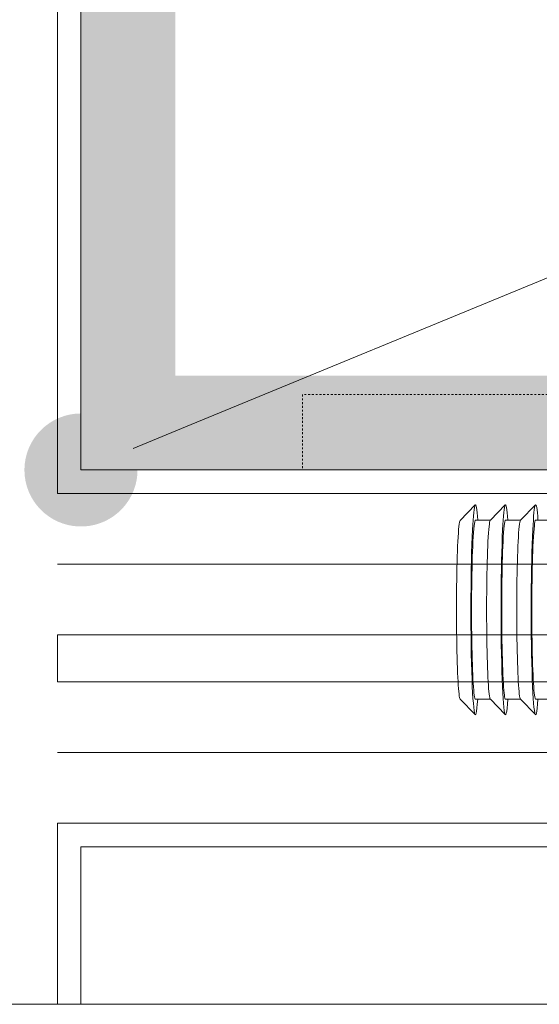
# Model space of a CAD drawing. Header units: millimetres. Extents: x -6792 to 22441, y -13430 to 4653.
# Tile 37 of 256: x -4295 to -4268, y -10145 to -10093. Entities that reach past the tile are written whole.
import ezdxf
from ezdxf import colors
from ezdxf.entities.mleader import LeaderData, LeaderLine
from ezdxf.math import Vec2, Vec3

# ---------------------------------------------------------------- set-up
doc = ezdxf.new("R2010")
doc.units = ezdxf.units.MM
doc.linetypes.add('DASHED2', pattern=[0.375, 0.25, -0.125])
for name, color, linetype, lineweight in [('_A_KOLORYSTYKA ŚCIAN', 40, 'Continuous', 5), ('_A_OPIS', 253, 'Continuous', 9), ('_A_WIDOK_URZĄDZENIA NA DACHU', 163, 'Continuous', 13), ('_A_ŚCIANY WEWNĘTRZNE', 7, 'Continuous', 13), ('MEBLE PKN', 150, 'Continuous', 20)]:
    doc.layers.add(name, color=color, linetype=linetype, lineweight=lineweight)
doc.layers.add('_A_OCIEPLENIE_WNĘTRZA', color=7, linetype='BATTING', lineweight=0, true_color=0x595959)
doc.layers.add('Wyposazenie Wew - Urzadzenia Sanitarne', color=6, linetype='Continuous')
doc.styles.get("Standard").update_dxf_attribs({"font": 'arial.ttf'})
doc.linetypes.add('BATTING', pattern='A,0.0001,-0.1,[134,ltypeshp.shx,S=0.1,R=0,X=-0.1,Y=0],-0.2,[134,ltypeshp.shx,S=0.1,R=180,X=0.1,Y=0],-0.1', length=0.4001)

# ---------------------------------------------------------------- blocks, each defined once
blk = doc.blocks.new('*U47')
blk.add_lwpolyline([(69.75, 0), (-70.25, 0), (-70.25, -75), (69.75, -75)], close=True)
at = {"color": 253, "linetype": 'DASHED2', "ltscale": 0.1, "true_color": 0x9e9e9e}
blk.add_lwpolyline([(-58, -4), (58, -4), (58, 0), (-58, 0)], close=True, dxfattribs=at)
blk = doc.blocks.new('zw$47C3')
at = {"lineweight": 0}
for points in [[(0.00193, 0.17326), (0.00991, 0.18145)], [(0.01001, 0.17331), (0.01796, 0.17331), (0.02589, 0.18145)], [(0.026, 0.17331), (0.03395, 0.17331), (0.04188, 0.18145)], [(0.05571, 0.17331), (0.04198, 0.17331)], [(0.00193, 0.07835), (0.00991, 0.07016)], [(0.01001, 0.07831), (0.01796, 0.07831), (0.02589, 0.07016)], [(0.026, 0.07831), (0.03395, 0.07831), (0.04188, 0.07016)], [(0.05138, 0.07831), (0.04198, 0.07831)]]:
    blk.add_lwpolyline(points, dxfattribs=at)
for centre, major_axis, start_param, end_param in [((0.01001, 0.12581), (0, 0.0557), 5.733752, 6.988802), ((0.026, 0.12581), (0, 0.0557), 5.733752, 6.988802), ((0.04198, 0.12581), (0, 0.0557), 5.733752, 6.988802), ((0.00202, 0.12581), (0, 0.0475), 0.043665, 0.705617), ((0.01001, 0.12581), (0, 0.0475), 0, 0.705617), ((0.018, 0.12581), (0, 0.0475), 0.043665, 0.705617), ((0.026, 0.12581), (0, 0.0475), 0, 0.705617), ((0.03399, 0.12581), (0, 0.0475), 0.043665, 0.705617), ((0.04198, 0.12581), (0, 0.0475), 0, 0.705617), ((0.01001, 0.12581), (0, 0.0557), 0.705617, 3.691026), ((0.026, 0.12581), (0, 0.0557), 0.705617, 3.691026), ((0.04198, 0.12581), (0, 0.0557), 0.705617, 3.691026), ((0.00202, 0.12581), (0, 0.0475), 0.705617, 3.097928), ((0.01001, 0.12581), (0, 0.0475), 0.705617, 3.141593), ((0.018, 0.12581), (0, 0.0475), 0.705617, 3.097928), ((0.026, 0.12581), (0, 0.0475), 0.705617, 3.141593), ((0.03399, 0.12581), (0, 0.0475), 0.705617, 3.097928), ((0.04198, 0.12581), (0, 0.0475), 0.705617, 3.141593)]:
    blk.add_ellipse(centre, major_axis=major_axis, ratio=0.04256, start_param=start_param, end_param=end_param, dxfattribs=at)
blk = doc.blocks.new('_Dot')
at = {"color": 0, "linetype": 'ByBlock', "lineweight": -2}
blk.add_line((-0.5, 0), (-1, 0), dxfattribs=at)
at = {"color": 0, "linetype": 'ByBlock', "const_width": 0.5}
blk.add_lwpolyline([(-0.25, 0, 1), (0.25, 0, 1)], format="xyb", close=True, dxfattribs=at)

msp = doc.modelspace()

# ---------------------------------------------------------------- linework, layer by layer
at = {"layer": '_A_KOLORYSTYKA ŚCIAN', "color": 173, "true_color": 0x716ad7, "const_width": 5}
msp.add_lwpolyline([(-4289.541, -9929.118), (-4154.541, -9929.118), (-4154.541, -10114.118), (-4289.541, -10114.118)], close=True, dxfattribs=at)
at = {"layer": '_A_OCIEPLENIE_WNĘTRZA', "ltscale": 8}
for points in [[(-4293.291, -10121.618), (-4147.041, -10121.618), (-4147.041, -9921.618), (-4310.575, -9921.618)], [(-4293.291, -10131.618), (-4127.046, -10131.618)]]:
    msp.add_lwpolyline(points, dxfattribs=at)
at = {"layer": '_A_WIDOK_URZĄDZENIA NA DACHU'}
msp.add_lwpolyline([(-4310.575, -9911.99), (-4127.046, -9911.99), (-4127.046, -10144.974), (-4310.575, -10144.974)], close=True, dxfattribs=at)
at = {"layer": '_A_ŚCIANY WEWNĘTRZNE', "color": 251, "linetype": 'Continuous'}
for points in [[(-4158.291, -9917.868), (-4143.291, -9917.868), (-4143.291, -10125.368), (-4293.291, -10125.368)], [(-4293.291, -10034.618), (-4293.291, -10117.868)], [(-4293.291, -10117.868), (-4150.791, -10117.868)], [(-4293.291, -10127.868), (-4293.291, -10125.368)], [(-4293.291, -10127.868), (-4127.046, -10127.868)], [(-4293.291, -10135.368), (-4127.046, -10135.368)], [(-4293.291, -10135.368), (-4293.291, -10144.974)]]:
    msp.add_lwpolyline(points, dxfattribs=at)
at = {"layer": '_A_ŚCIANY WEWNĘTRZNE', "ltscale": 20}
for points in [[(-4292.041, -10034.618), (-4292.041, -10116.618)], [(-4292.041, -10116.618), (-4152.041, -10116.618)], [(-4292.041, -10136.618), (-4127.046, -10136.618)], [(-4292.041, -10136.618), (-4292.041, -10144.974)]]:
    msp.add_lwpolyline(points, dxfattribs=at)

# ---------------------------------------------------------------- block references
at = {"layer": 'MEBLE PKN', "rotation": 180}
msp.add_blockref('*U47', (-4222.291, -10116.618), dxfattribs=at)
at = {"layer": 'Wyposazenie Wew - Urzadzenia Sanitarne', "color": 211, "linetype": 'Continuous', "lineweight": 13, "xscale": 100, "yscale": 100, "zscale": 100}
msp.add_blockref('zw$47C3', (-4272.123, -10136.618), dxfattribs=at)

# ---------------------------------------------------------------- leaders
at = {"layer": '_A_OPIS', "linetype": 'ByBlock'}
ml = msp.add_multileader_mtext('Standard', dxfattribs=at)
ml.set_content('S4', color=256)
ml.set_leader_properties(color=256, linetype='ByLayer', lineweight=-1)
ml.set_arrow_properties(name='DOT')
ml.build(insert=Vec2(0, 0))
ml.multileader.update_dxf_attribs({"text_left_attachment_type": 6, "text_right_attachment_type": 6, "dogleg_length": 3, "arrow_head_size": 6})
ctx = ml.context
ctx.base_point, ctx.char_height, ctx.arrow_head_size, ctx.plane_origin = Vec3(-4260.092, -10105.503), 10, 6, Vec3(-4292.041, -10116.618)
ctx.left_attachment, ctx.right_attachment, ctx.text_align_type = 6, 6, 2
notes = []
notes.append((ctx, [(0, (1, 1, 0), (-4265.106, -10105.503), (1, 0), 5.014, [(0, [(-4292.041, -10116.618)], 0, [])])]))
ctx.mtext.insert, ctx.mtext.alignment, ctx.mtext.line_spacing_factor, ctx.mtext.flow_direction = Vec3(-4242.308, -10093.503), 3, 1.2, 5
for ctx, leaders in notes:
    for number, flags, end, landing, length, lines in leaders:
        leader = LeaderData()
        leader.index, (leader.has_last_leader_line, leader.has_dogleg_vector, leader.attachment_direction) = number, flags
        leader.last_leader_point, leader.dogleg_vector, leader.dogleg_length = Vec3(end), Vec3(landing), length
        for number, points, colour, breaks in lines:
            line = LeaderLine()
            line.index, line.vertices, line.color, line.breaks = number, Vec3.list(points), colors.encode_raw_color(colour), breaks
            leader.lines.append(line)
        ctx.leaders.append(leader)

doc.saveas('drawing.dxf')
